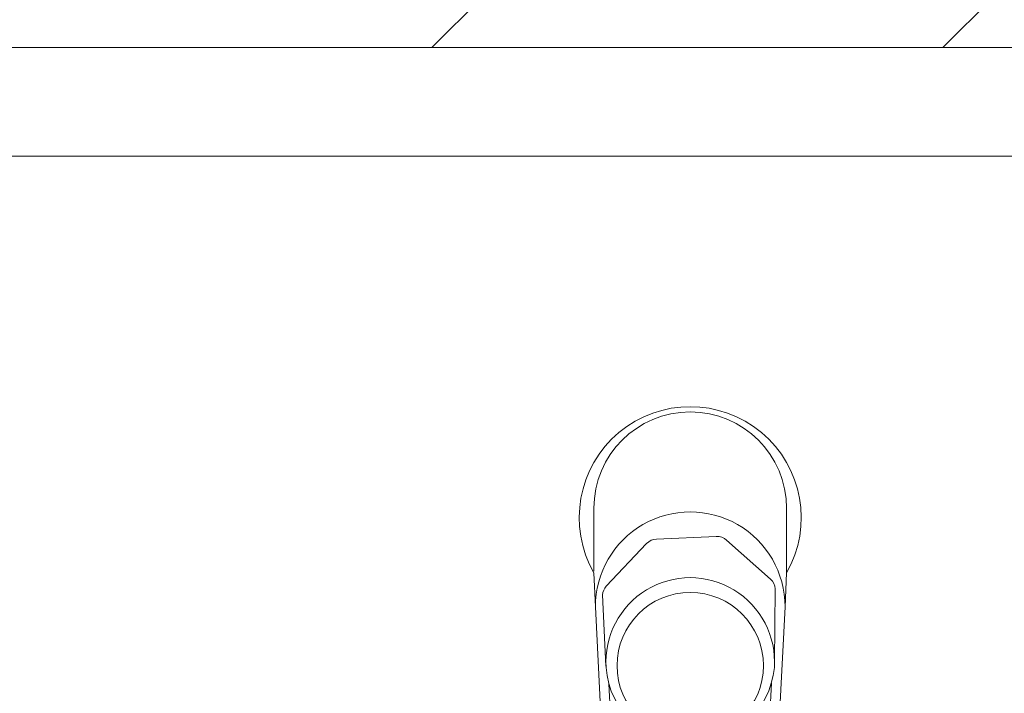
# Model space of a CAD drawing. Header units: millimetres. Extents: x 5980700 to 6194397, y -12939 to 2351883.
# Tile 79 of 124: x 6038044 to 6038248, y -2040 to -1900. Entities that reach past the tile are written whole.
import ezdxf

# ---------------------------------------------------------------- set-up
doc = ezdxf.new("R2010")
doc.units = ezdxf.units.MM
for name, color, linetype, lineweight in [('A-WALL', 113, 'Continuous', 18), ('A-WALL-PATT', 111, 'Continuous', 25), ('P-SANR-FIXT', 6, 'Continuous', 9), ('Q-CASE', 31, 'Continuous', 9)]:
    doc.layers.add(name, color=color, linetype=linetype, lineweight=lineweight)
pattern_1 = [(0, (2e-05, -3e-05), (812.8, 203.2), [33.528, -576.072, 33.528, -576.072, -3251.2]), (0, (2e-05, -3e-05), (812.8, 203.2), [-1219.2, 33.528, -1185.672, 33.528, -576.072, -1422.4]), (0, (2e-05, -3e-05), (812.8, 203.2), [-3048, 33.528, -372.872, 33.528, -982.472]), (120, (304.8, 101.6), (-582.3763620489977, 602.3054481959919), [33.52799999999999, -576.0719999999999, 33.52799999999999, -576.0719999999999, -3251.199999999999]), (120, (304.8, 101.6), (-582.3763620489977, 602.3054481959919), [-1219.2, 33.52799999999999, -1185.672, 33.52799999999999, -576.0719999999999, -1422.4]), (120, (304.8, 101.6), (-582.3763620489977, 602.3054481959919), [-3048, 33.52799999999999, -372.8719999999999, 33.52799999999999, -982.4719999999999]), (240, (406.4, 508), (-230.4236379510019, -805.5054481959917), [33.528, -576.072, 33.528, -576.072, -3251.2]), (240, (406.4, 508), (-230.4236379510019, -805.5054481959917), [-1219.2, 33.528, -1185.672, 33.528, -576.072, -1422.4]), (240, (406.4, 508), (-230.4236379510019, -805.5054481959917), [-3048, 33.528, -372.872, 33.528, -982.472])]
pattern_2 = [(216.87, (635, 1587.5), (4762.494328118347, 3175.008507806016), [793.75, -7143.75]), (206.565, (1587.5, 1111.25), (-1587.501456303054, -1587.499067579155), [1774.879, -1774.879]), (198.435, (1587.5, 317.5), (-3174.997452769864, -1587.50290376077), [1004.024, -4016.092])]

# ---------------------------------------------------------------- blocks, each defined once
blk = doc.blocks.new('Componentes de gabinete 9 - Componentes de gabinete 10-3871332-PLANTA DE CAIMENTO DE PISOS - TÉRREO')
at = {"layer": 'Q-CASE', "lineweight": 5}
h = blk.add_hatch(dxfattribs=at)
h.set_pattern_fill('FP_34', color=256, style=0, pattern_type=2)
h.set_pattern_definition(pattern_1)
h.paths.add_polyline_path([(-4291.627681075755, -2503.341032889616), (-4266.627681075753, -2503.341032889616), (-4266.627681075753, -2018.841821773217), (-4090.616646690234, -2018.841821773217), (-4090.616646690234, -1928.341032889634), (-1916.627681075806, -1928.341032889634), (-1916.627681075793, -2503.341032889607), (-1891.627681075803, -2503.341032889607), (-1891.627681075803, -1905.841032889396), (-4115.616646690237, -1905.841032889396), (-4115.616646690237, -1993.841821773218), (-4291.627681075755, -1993.841821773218), (-4291.627681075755, -2440.934425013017)])
h = blk.add_hatch(dxfattribs=at)
h.set_pattern_fill('FP_33', color=256, style=0, pattern_type=2)
h.set_pattern_definition(pattern_2)
h.paths.add_polyline_path([(-4291.627681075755, -2503.341032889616), (-4266.627681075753, -2503.341032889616), (-4266.627681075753, -2018.841821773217), (-4090.616646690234, -2018.841821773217), (-4090.616646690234, -1928.341032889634), (-1916.627681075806, -1928.341032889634), (-1916.627681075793, -2503.341032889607), (-1891.627681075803, -2503.341032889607), (-1891.627681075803, -1905.841032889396), (-4115.616646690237, -1905.841032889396), (-4115.616646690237, -1993.841821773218), (-4291.627681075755, -1993.841821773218), (-4291.627681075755, -2440.934425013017)])
h = blk.add_hatch(dxfattribs=at)
h.set_pattern_fill('FP_32', color=256, style=0, pattern_type=2)
h.set_pattern_definition(pattern_1)
h.paths.add_polyline_path([(-1916.627681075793, -2503.341032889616), (-1916.627681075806, -1928.341032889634), (-4090.616646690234, -1928.341032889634), (-4090.616646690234, -2018.841821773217), (-4266.627681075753, -2018.841821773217), (-4266.627681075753, -2503.341032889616), (-2157.504512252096, -2503.341032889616)])
h.paths.add_polyline_path([(-3110.634107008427, -2404.163083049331), (-3167.436296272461, -2399.394518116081), (-3221.157012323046, -2385.38959533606), (-3268.906719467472, -2363.038630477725), (-3308.194852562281, -2333.777107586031), (-3337.907475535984, -2297.861812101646), (-3354.729751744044, -2262.080064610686), (-3360.600275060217, -2223.341032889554), (-3354.729751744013, -2184.602001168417), (-3335.245784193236, -2144.961343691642), (-3308.194852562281, -2112.904958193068), (-3268.906719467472, -2083.643435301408), (-3221.157012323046, -2061.292470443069), (-3167.436296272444, -2047.287547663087), (-3110.634107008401, -2042.518982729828), (-3072.063723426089, -2045.756980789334), (-3073.614829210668, -2014.807732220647), (-3075.889238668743, -2009.253733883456), (-3076.651862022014, -2003.300731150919), (-3075.850939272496, -1997.352760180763), (-3073.29385822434, -1991.492903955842), (-3069.878323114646, -1987.058951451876), (-3065.11199704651, -1983.411764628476), (-3059.56534687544, -1981.119493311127), (-3053.61482921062, -1980.337716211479), (-3047.664311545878, -1981.119493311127), (-3040.81046620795, -1984.412028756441), (-3037.351335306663, -1987.058951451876), (-3033.614829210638, -1991.990953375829), (-3031.378719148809, -1997.352760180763), (-3030.577796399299, -2003.300731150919), (-3031.340419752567, -2009.253733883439), (-3033.614829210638, -2014.807732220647), (-3035.478337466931, -2051.831263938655), (-3033.390313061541, -2052.15085995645), (-3025.61542372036, -2054.643551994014), (-3000.111201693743, -2061.292470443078), (-2952.361494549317, -2083.643435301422), (-2913.073361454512, -2112.904958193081), (-2884.108826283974, -2147.229036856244), (-2866.538462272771, -2184.602001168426), (-2860.667938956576, -2223.341032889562), (-2866.538462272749, -2262.080064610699), (-2884.108826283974, -2299.453028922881), (-2913.073361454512, -2333.777107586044), (-2952.361494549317, -2363.038630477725), (-3000.111201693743, -2385.38959533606), (-3053.831917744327, -2399.394518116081)])
h.paths.add_polyline_path([(-2291.627681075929, -2404.16308304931), (-2348.429870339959, -2399.394518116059), (-2402.150586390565, -2385.38959533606), (-2451.939830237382, -2361.51959800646), (-2489.188426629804, -2333.777107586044), (-2518.152961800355, -2299.453028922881), (-2535.72332581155, -2262.080064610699), (-2541.593849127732, -2223.341032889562), (-2535.72332581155, -2184.602001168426), (-2518.152961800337, -2147.229036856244), (-2489.188426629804, -2112.904958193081), (-2449.90029353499, -2083.643435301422), (-2402.150586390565, -2061.292470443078), (-2348.42987034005, -2047.287547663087), (-2310.16307827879, -2044.075036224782), (-2311.627681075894, -2014.807732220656), (-2313.90209053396, -2009.253733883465), (-2314.664713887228, -2003.300731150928), (-2313.863791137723, -1997.352760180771), (-2311.306710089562, -1991.492903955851), (-2304.722171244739, -1984.634033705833), (-2303.124848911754, -1983.411764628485), (-2297.578198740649, -1981.119493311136), (-2291.627681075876, -1980.337716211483), (-2285.677163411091, -1981.119493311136), (-2280.130513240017, -1983.411764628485), (-2275.364187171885, -1987.058951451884), (-2271.62768107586, -1991.990953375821), (-2269.353271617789, -1997.637186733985), (-2268.590648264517, -2003.300731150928), (-2269.353271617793, -2009.253733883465), (-2271.62768107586, -2014.807732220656), (-2271.948652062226, -2044.171044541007), (-2234.825491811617, -2047.287547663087), (-2181.104775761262, -2061.292470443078), (-2133.355068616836, -2083.643435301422), (-2094.066935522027, -2112.904958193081), (-2065.102400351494, -2147.229036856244), (-2047.532036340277, -2184.60200116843), (-2041.661513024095, -2223.341032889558), (-2047.532036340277, -2262.080064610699), (-2065.102400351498, -2299.453028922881), (-2094.066935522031, -2333.777107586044), (-2133.355068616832, -2363.038630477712), (-2181.104775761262, -2385.389595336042), (-2234.825491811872, -2399.394518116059)])
h.paths.add_polyline_path([(-3853.614829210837, -2404.163083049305), (-3910.417018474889, -2399.394518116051), (-3964.137734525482, -2385.389595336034), (-4011.887441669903, -2363.038630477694), (-4055.841707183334, -2329.142378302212), (-4081.97028659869, -2296.553628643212), (-4098.118636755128, -2260.765137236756), (-4103.580997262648, -2223.341032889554), (-4097.710473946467, -2184.602001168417), (-4080.14010993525, -2147.229036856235), (-4051.175574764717, -2112.904958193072), (-4011.887441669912, -2083.643435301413), (-3964.137734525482, -2061.292470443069), (-3910.417018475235, -2047.287547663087), (-3872.19667104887, -2043.171977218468), (-3873.614829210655, -2014.807732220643), (-3875.889238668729, -2009.253733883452), (-3876.651862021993, -2003.300731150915), (-3875.850939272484, -1997.352760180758), (-3873.293858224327, -1991.492903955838), (-3868.415851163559, -1985.939869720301), (-3865.111997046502, -1983.411764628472), (-3859.565346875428, -1981.119493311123), (-3853.61482921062, -1980.337716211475), (-3847.664311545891, -1981.119493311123), (-3842.117661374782, -1983.411764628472), (-3837.351335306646, -1987.058951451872), (-3833.614829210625, -1991.990953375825), (-3831.378719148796, -1997.352760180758), (-3830.577796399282, -2003.300731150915), (-3831.340419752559, -2009.253733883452), (-3833.614829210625, -2014.807732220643), (-3833.935800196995, -2044.171044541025), (-3796.812639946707, -2047.287547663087), (-3743.091923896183, -2061.292470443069), (-3695.342216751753, -2083.643435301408), (-3651.387951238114, -2117.539687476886), (-3625.259371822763, -2150.128437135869), (-3609.111021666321, -2185.91692854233), (-3603.648661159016, -2223.341032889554), (-3609.519184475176, -2262.080064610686), (-3629.681102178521, -2302.524118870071), (-3656.054083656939, -2333.777107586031), (-3695.342216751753, -2363.038630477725), (-3743.091923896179, -2385.38959533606), (-3796.812639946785, -2399.394518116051), (-3847.738132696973, -2403.669732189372)])
h = blk.add_hatch(dxfattribs=at)
h.set_pattern_fill('FP_33', color=256, style=0, pattern_type=2)
h.set_pattern_definition(pattern_2)
h.paths.add_polyline_path([(-1916.627681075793, -2503.341032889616), (-1916.627681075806, -1928.341032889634), (-4090.616646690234, -1928.341032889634), (-4090.616646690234, -2018.841821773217), (-4266.627681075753, -2018.841821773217), (-4266.627681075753, -2503.341032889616), (-2157.504512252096, -2503.341032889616)])
h.paths.add_polyline_path([(-3110.634107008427, -2404.163083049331), (-3167.436296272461, -2399.394518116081), (-3221.157012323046, -2385.38959533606), (-3268.906719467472, -2363.038630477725), (-3308.194852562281, -2333.777107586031), (-3337.907475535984, -2297.861812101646), (-3354.729751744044, -2262.080064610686), (-3360.600275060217, -2223.341032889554), (-3354.729751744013, -2184.602001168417), (-3335.245784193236, -2144.961343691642), (-3308.194852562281, -2112.904958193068), (-3268.906719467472, -2083.643435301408), (-3221.157012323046, -2061.292470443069), (-3167.436296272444, -2047.287547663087), (-3110.634107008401, -2042.518982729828), (-3072.063723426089, -2045.756980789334), (-3073.614829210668, -2014.807732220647), (-3075.889238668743, -2009.253733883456), (-3076.651862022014, -2003.300731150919), (-3075.850939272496, -1997.352760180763), (-3073.29385822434, -1991.492903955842), (-3069.878323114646, -1987.058951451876), (-3065.11199704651, -1983.411764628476), (-3059.56534687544, -1981.119493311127), (-3053.61482921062, -1980.337716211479), (-3047.664311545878, -1981.119493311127), (-3040.81046620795, -1984.412028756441), (-3037.351335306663, -1987.058951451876), (-3033.614829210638, -1991.990953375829), (-3031.378719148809, -1997.352760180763), (-3030.577796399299, -2003.300731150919), (-3031.340419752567, -2009.253733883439), (-3033.614829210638, -2014.807732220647), (-3035.478337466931, -2051.831263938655), (-3033.390313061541, -2052.15085995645), (-3025.61542372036, -2054.643551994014), (-3000.111201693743, -2061.292470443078), (-2952.361494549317, -2083.643435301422), (-2913.073361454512, -2112.904958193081), (-2884.108826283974, -2147.229036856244), (-2866.538462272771, -2184.602001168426), (-2860.667938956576, -2223.341032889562), (-2866.538462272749, -2262.080064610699), (-2884.108826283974, -2299.453028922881), (-2913.073361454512, -2333.777107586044), (-2952.361494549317, -2363.038630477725), (-3000.111201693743, -2385.38959533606), (-3053.831917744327, -2399.394518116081)])
h.paths.add_polyline_path([(-2291.627681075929, -2404.16308304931), (-2348.429870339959, -2399.394518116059), (-2402.150586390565, -2385.38959533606), (-2451.939830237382, -2361.51959800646), (-2489.188426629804, -2333.777107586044), (-2518.152961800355, -2299.453028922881), (-2535.72332581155, -2262.080064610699), (-2541.593849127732, -2223.341032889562), (-2535.72332581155, -2184.602001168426), (-2518.152961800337, -2147.229036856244), (-2489.188426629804, -2112.904958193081), (-2449.90029353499, -2083.643435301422), (-2402.150586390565, -2061.292470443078), (-2348.42987034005, -2047.287547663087), (-2310.16307827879, -2044.075036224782), (-2311.627681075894, -2014.807732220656), (-2313.90209053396, -2009.253733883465), (-2314.664713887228, -2003.300731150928), (-2313.863791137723, -1997.352760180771), (-2311.306710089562, -1991.492903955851), (-2304.722171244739, -1984.634033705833), (-2303.124848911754, -1983.411764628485), (-2297.578198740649, -1981.119493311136), (-2291.627681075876, -1980.337716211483), (-2285.677163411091, -1981.119493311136), (-2280.130513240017, -1983.411764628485), (-2275.364187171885, -1987.058951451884), (-2271.62768107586, -1991.990953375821), (-2269.353271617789, -1997.637186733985), (-2268.590648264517, -2003.300731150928), (-2269.353271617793, -2009.253733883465), (-2271.62768107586, -2014.807732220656), (-2271.948652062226, -2044.171044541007), (-2234.825491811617, -2047.287547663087), (-2181.104775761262, -2061.292470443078), (-2133.355068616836, -2083.643435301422), (-2094.066935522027, -2112.904958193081), (-2065.102400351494, -2147.229036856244), (-2047.532036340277, -2184.60200116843), (-2041.661513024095, -2223.341032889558), (-2047.532036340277, -2262.080064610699), (-2065.102400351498, -2299.453028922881), (-2094.066935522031, -2333.777107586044), (-2133.355068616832, -2363.038630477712), (-2181.104775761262, -2385.389595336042), (-2234.825491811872, -2399.394518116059)])
h.paths.add_polyline_path([(-3853.614829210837, -2404.163083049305), (-3910.417018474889, -2399.394518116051), (-3964.137734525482, -2385.389595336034), (-4011.887441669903, -2363.038630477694), (-4055.841707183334, -2329.142378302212), (-4081.97028659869, -2296.553628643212), (-4098.118636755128, -2260.765137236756), (-4103.580997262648, -2223.341032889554), (-4097.710473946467, -2184.602001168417), (-4080.14010993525, -2147.229036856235), (-4051.175574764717, -2112.904958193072), (-4011.887441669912, -2083.643435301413), (-3964.137734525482, -2061.292470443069), (-3910.417018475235, -2047.287547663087), (-3872.19667104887, -2043.171977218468), (-3873.614829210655, -2014.807732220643), (-3875.889238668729, -2009.253733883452), (-3876.651862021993, -2003.300731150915), (-3875.850939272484, -1997.352760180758), (-3873.293858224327, -1991.492903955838), (-3868.415851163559, -1985.939869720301), (-3865.111997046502, -1983.411764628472), (-3859.565346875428, -1981.119493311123), (-3853.61482921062, -1980.337716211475), (-3847.664311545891, -1981.119493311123), (-3842.117661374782, -1983.411764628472), (-3837.351335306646, -1987.058951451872), (-3833.614829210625, -1991.990953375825), (-3831.378719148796, -1997.352760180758), (-3830.577796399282, -2003.300731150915), (-3831.340419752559, -2009.253733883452), (-3833.614829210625, -2014.807732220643), (-3833.935800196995, -2044.171044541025), (-3796.812639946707, -2047.287547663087), (-3743.091923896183, -2061.292470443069), (-3695.342216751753, -2083.643435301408), (-3651.387951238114, -2117.539687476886), (-3625.259371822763, -2150.128437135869), (-3609.111021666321, -2185.91692854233), (-3603.648661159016, -2223.341032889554), (-3609.519184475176, -2262.080064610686), (-3629.681102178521, -2302.524118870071), (-3656.054083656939, -2333.777107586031), (-3695.342216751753, -2363.038630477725), (-3743.091923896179, -2385.38959533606), (-3796.812639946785, -2399.394518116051), (-3847.738132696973, -2403.669732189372)])
at = {"layer": 'Q-CASE', "color": 133, "lineweight": 5}
blk.add_line((-1916.627681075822, -1928.341032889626), (-4090.616646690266, -1928.341032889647), dxfattribs=at)
blk = doc.blocks.new('Deca_Torneira Decamatic Eco_1173_C_Mesa Fechamento Automatico - 1173_C_Cromado CR10-3102700-PLANTA DE CAIMENTO DE PISOS - TÉRREO')
at = {"layer": 'P-SANR-FIXT', "color": 90, "lineweight": 5}
for p, q in [((-19.99999999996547, -11.13449766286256), (-19.99999999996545, 1.929821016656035)), ((20.00000000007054, -11.46669933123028), (20.00000000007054, 1.929821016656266)), ((5.402621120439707, -3.922296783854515), (-6.968404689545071, -4.445755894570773)), ((-9.049376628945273, -5.386149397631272), (-17.41506971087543, -14.23363392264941)), ((16.68983029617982, -12.79054251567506), (7.560250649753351, -4.683340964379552)), ((-19.99999999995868, -11.46669933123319), (-19.67902901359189, -18.49748453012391)), ((19.67902901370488, -18.49748453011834), (20.0000000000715, -11.4666993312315)), ((-18.20037910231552, -15.99746769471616), (-17.47965503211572, -30.81429193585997)), ((17.66020748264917, -14.80721502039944), (17.4996785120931, -29.9640573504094)), ((-19.67902901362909, -18.49748452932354), (-14.80102195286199, -113.3443528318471)), ((14.8010219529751, -113.3443528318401), (19.67902901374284, -18.49748452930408)), ((-16.87477370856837, -34.50280267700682), (-13.25110610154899, -113.1967488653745)), ((13.32878300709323, -112.7141523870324), (16.84253440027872, -34.32167965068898)), ((-14.80102195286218, -113.344352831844), (-14.62372851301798, -117.5728564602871)), ((14.62372851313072, -117.5728564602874), (14.8010219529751, -113.3443528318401)), ((-0.8803297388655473, -123.5770627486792), (1.679737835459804, -123.5770627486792))]:
    blk.add_line(p, q, dxfattribs=at)
blk.add_circle((6.89019154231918e-11, -30.71981705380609), 15.19214815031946, dxfattribs=at)
for centre, radius, start, end in [((5.596646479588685e-11, -0.0338354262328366), 23.03715210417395, 330.2458494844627, 209.7541505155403), ((5.254020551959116e-11, 1.929821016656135), 20.00000000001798, 4.007498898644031e-13, 180.0000000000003), ((5.637253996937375e-11, -18.49748452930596), 19.67902901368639, 359.9999999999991, 179.9999999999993), ((5.532552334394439, -6.992990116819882), 3.073441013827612, 48.71929983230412, 92.42292903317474), ((-6.861577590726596, -7.454811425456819), 3.010951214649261, 92.03325338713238, 136.6032723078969), ((-15.30292907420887, -16.23075754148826), 2.906826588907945, 136.6032723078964, 175.3967276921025), ((-0.0003214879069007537, -29.96405735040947), 17.5, 356.2642266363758, 183.7357733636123), ((14.81284892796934, -14.93550151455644), 2.850247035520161, 2.579691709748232, 48.81192291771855), ((-0.2307316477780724, -29.87114595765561), 17.27646897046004, 184.0930402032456, 270.7652224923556), ((-0.23753063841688, -29.36210406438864), 17.78555626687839, 270.7652224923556, 354.3786168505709), ((-1.20154580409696, -112.0492266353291), 13.66100667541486, 185.440073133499, 275.0459367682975), ((-1.57590498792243, -111.8444015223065), 11.75326186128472, 186.6071693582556, 273.3928306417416), ((1.45389986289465, -112.3525740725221), 13.38391920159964, 263.7636325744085, 355.7503575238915), ((1.679737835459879, -111.8995717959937), 11.67749095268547, 269.9999999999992, 355.9999999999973), ((5.637253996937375e-11, -117.5728564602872), 14.62372851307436, 179.9999999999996, 359.9999999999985)]:
    blk.add_arc(centre, radius, start, end, dxfattribs=at)
blk = doc.blocks.new('BE-PMSa-MOD-ARQ-CONEXAODOFUTURO-EX-000-R_rvt-1-PLANTA DE CAIMENTO DE PISOS - TÉRREO')
at = {"layer": 'A-WALL-PATT', "lineweight": 5}
h = blk.add_hatch(dxfattribs=at)
h.set_pattern_fill('FP_14', color=252, style=0, pattern_type=2)
h.set_pattern_definition([(45, (0, 0), (-53.03300858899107, 53.03300858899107), [])])
h.paths.add_polyline_path([(-1313.614873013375, -1905.841005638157), (-1273.614873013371, -1905.841005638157), (-1273.614873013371, -1890.841005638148), (-1861.627696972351, -1890.841005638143), (-1861.627696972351, -1905.841005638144), (-1568.633892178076, -1905.841005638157)])
h.paths.add_polyline_path([(-263.6148730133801, -1905.841005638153), (-263.6148730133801, -1890.841005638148), (-373.6148730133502, -1890.841005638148), (-373.6148730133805, -1905.841005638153), (-273.6148730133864, -1905.841005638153)])
h.paths.add_polyline_path([(-4090.616662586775, -1905.841005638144), (-1891.627696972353, -1905.841005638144), (-1891.627696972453, -1890.841005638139), (-4115.616662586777, -1890.841005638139), (-4115.616662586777, -1905.841005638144), (-4099.898553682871, -1905.841005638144)])
at = {"layer": 'A-WALL', "color": 130, "lineweight": 9}
blk.add_line((-4115.616662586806, -1905.841005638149), (-1891.627696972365, -1905.841005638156), dxfattribs=at)
at = {"layer": 'P-SANR-FIXT', "color": 250, "lineweight": 5}
blk.add_blockref('Deca_Torneira Decamatic Eco_1173_C_Mesa Fechamento Automatico - 1173_C_Cromado CR10-3102700-PLANTA DE CAIMENTO DE PISOS - TÉRREO', (-2291.627696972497, -2003.341005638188), dxfattribs=at)
at = {"layer": 'Q-CASE', "color": 250, "lineweight": 5}
blk.add_blockref('Componentes de gabinete 9 - Componentes de gabinete 10-3871332-PLANTA DE CAIMENTO DE PISOS - TÉRREO', (-1.589655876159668e-05, 2.72512435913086e-05), dxfattribs=at)

msp = doc.modelspace()

# ---------------------------------------------------------------- block references
at = {"lineweight": 5}
msp.add_blockref('BE-PMSa-MOD-ARQ-CONEXAODOFUTURO-EX-000-R_rvt-1-PLANTA DE CAIMENTO DE PISOS - TÉRREO', (6040474.816446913, 0), dxfattribs=at)

doc.saveas('drawing.dxf')
